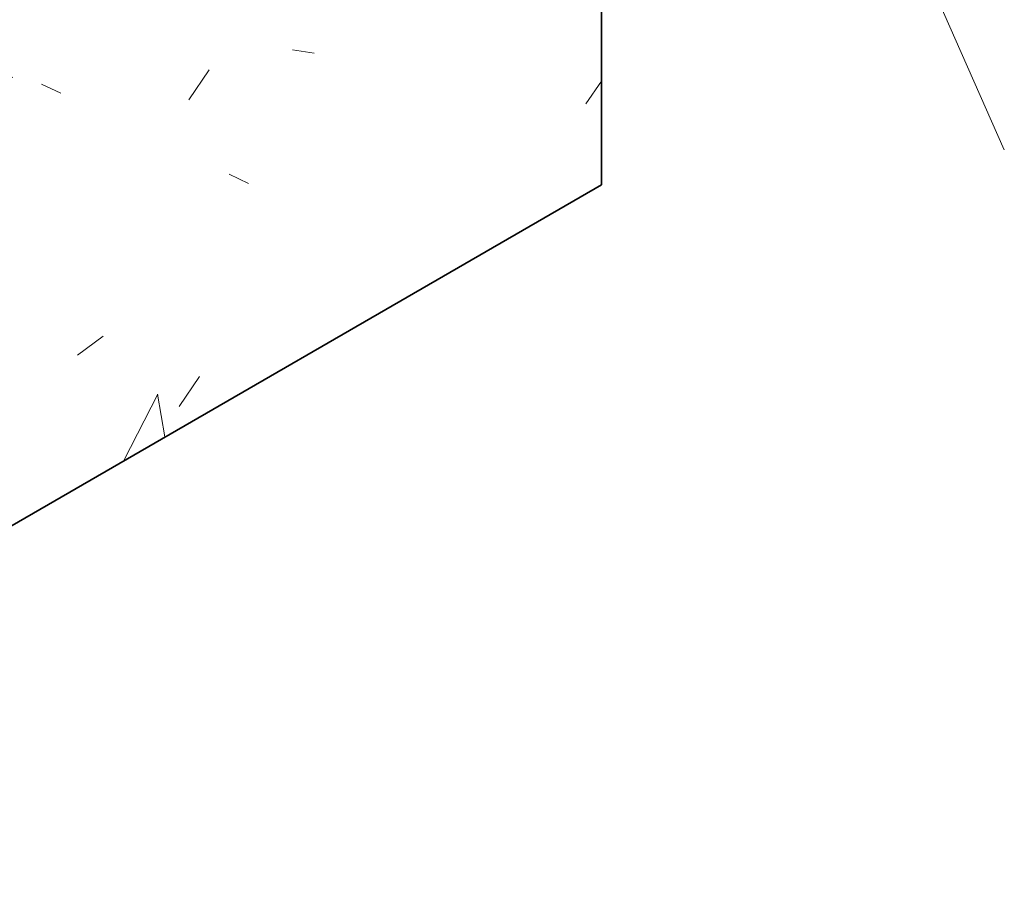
# Model space of a CAD drawing. Header units: inches. Extents: x -4136 to 1945, y -6639 to 12387.
# Tile 215 of 256: x -1199 to -1182, y 6192 to 6207. Entities that reach past the tile are written whole.
import ezdxf

# ---------------------------------------------------------------- set-up
doc = ezdxf.new("R2010")
doc.units = ezdxf.units.IN
doc.header["$MEASUREMENT"] = 0
doc.layers.add('G-ANNO-TEXT', color=7, linetype='Continuous', lineweight=9)
doc.layers.add('S-FNDN', color=7, linetype='Continuous', lineweight=9)

msp = doc.modelspace()

# ---------------------------------------------------------------- hatches: boundary and pattern name
at = {"layer": 'S-FNDN', "lineweight": 18, "true_color": 0x7e7e7e}
h = msp.add_hatch(dxfattribs=at)
h.set_pattern_fill('FP_15', color=8, style=0, pattern_type=2)
h.set_pattern_definition([(62.892, (-1241.639, 6270.671), (9.7382, 4.6381), [1.436, -15.8]), (25.47, (-1241.639, 6270.671), (-1.8834, 10.7044), [0.899, -9.887]), (99.981, (-1240.828, 6271.058), (7.8537, 15.3424), [0.906, -9.963]), (60.684, (-1241.639, 6273.807), (14.4891, 5.7708), [2.16, -23.757]), (96.106, (-1240.432, 6274.287), (12.6894, 22.597), [1.41, -15.512]), (21.716, (-1241.639, 6273.807), (12.6896, 22.597), [1.3, -14.297]), (45.584, (-1240.282, 6273.807), (8.10354, -1.63293), [1.358, -14.941]), (348.607, (-1240.282, 6273.807), (3.3034, 13.275), [0.689, -7.578]), (76.026, (-1239.606, 6273.67), (11.4069, 11.642), [1.14, -12.54]), (55.653, (-1241.639, 6270.671), (0.16523, 5.31442), [0.63, -11.817, 0.63, -12.161, -12.648]), (55.653, (-1241.639, 6270.671), (0.16523, 5.31442), [-25.238, 0.63, -12.018]), (36.106, (-1241.639, 6270.671), (3.57124, 8.24512), [0.55, -5.814, 0.55, -10.063, -4.207]), (36.106, (-1241.639, 6270.671), (3.57124, 8.24512), [-16.977, 0.55, -3.657]), (351.006, (-1244.667, 6268.923), (7.24703, 3.83117), [0.383, -2.516, 0.383, -8.66, -11.999]), (351.006, (-1244.667, 6268.923), (7.24703, 3.83117), [-11.941, 0.383, -11.616]), (334.325, (-1246.024, 6268.139), (7.9174, 6.141), [0.367, -3.243, 0.367, -5.387, -8.163]), (334.325, (-1246.024, 6268.139), (7.9174, 6.141), [-9.363, 0.367, -7.797])])
h.paths.add_polyline_path([(-1210.21148, 6191.61942), (-1188.99828, 6203.86687), (-1188.99828, 6215.29782), (-1210.21148, 6203.05037), (-1210.21148, 6202.49439)], flags=0)

# ---------------------------------------------------------------- linework, layer by layer
at = {"layer": 'G-ANNO-TEXT'}
msp.add_line((-1187.39228, 6216.62565), (-1182.01377, 6204.47252), dxfattribs=at)
at = {"layer": 'S-FNDN', "lineweight": 35}
for p, q in [((-1188.99828, 6203.86687), (-1188.99828, 6215.29782)), ((-1210.21148, 6191.61942), (-1188.99828, 6203.86687))]:
    msp.add_line(p, q, dxfattribs=at)

doc.saveas('drawing.dxf')
